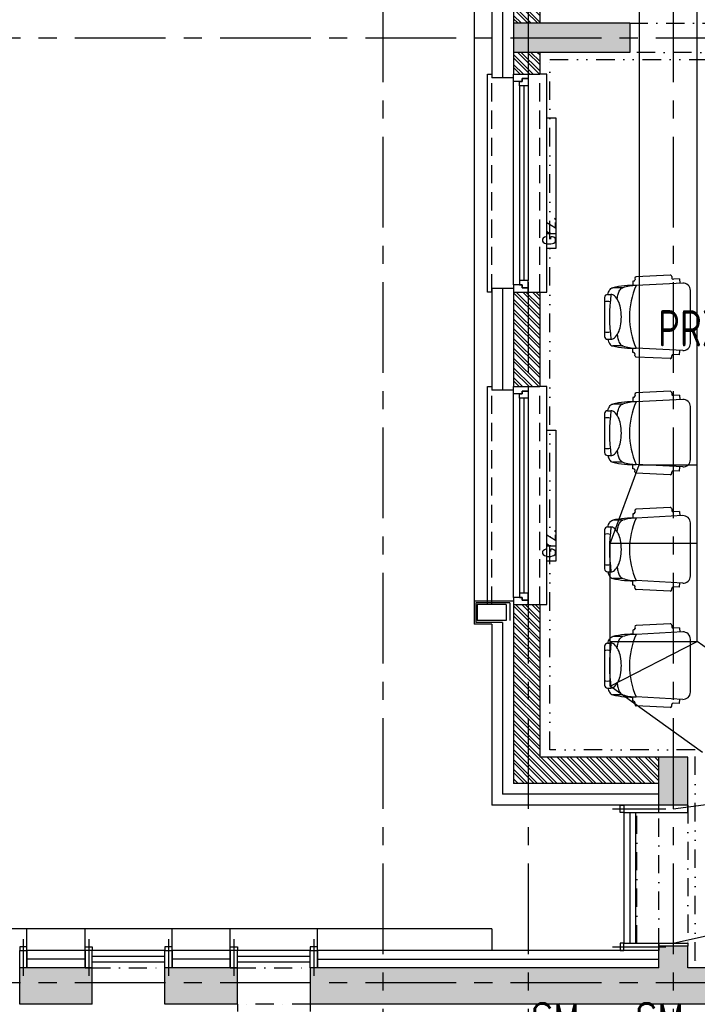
# Model space of a CAD drawing. Extents: x 41755 to 123924, y -112333 to 86187.
# Tile 107 of 256: x 100071 to 100537, y -54618 to -53941. Entities that reach past the tile are written whole.
import ezdxf
from ezdxf.enums import TextEntityAlignment as Align

# ---------------------------------------------------------------- set-up
doc = ezdxf.new("R2010")
doc.units = 0
doc.header["$LTSCALE"] = 50
for name, pattern in [('CENTER', [2, 1.25, -0.25, 0.25, -0.25]), ('CENTER2', [28.575, 19.05, -3.175, 3.175, -3.175]), ('DASHDOT', [1, 0.5, -0.25, 0, -0.25]), ('DASHED2', [0.375, 0.25, -0.125]), ('DIVIDE', [31.75, 12.7, -6.35, 0, -6.35, 0, -6.35])]:
    doc.linetypes.add(name, pattern=pattern)
doc.layers.get('0').update_dxf_attribs({"color": 101, "linetype": 'CONTINUOUS'})
for name, color, linetype in [('E35', 6, 'CONTINUOUS'), ('Ins-co', 2, 'CONTINUOUS'), ('Ins-went', 141, 'CONTINUOUS'), ('Okn---okna', 5, 'CONTINUOUS'), ('Os-osie glowne', 1, 'CENTER'), ('Sc-beton', 7, 'CONTINUOUS'), ('Sc-beton-hatch', 86, 'CONTINUOUS'), ('Sc-cegla pustak', 42, 'CONTINUOUS'), ('Sc-cegla pustak-hatch', 8, 'CONTINUOUS'), ('Sc-drewno', 22, 'CONTINUOUS'), ('Sc-izolacja term-styropian', 151, 'STYROPIAN-KA'), ('Sc-nadproza kon', 5, 'DASHED2'), ('Sc-silikat', 61, 'CONTINUOUS'), ('Sc-systemowe', 150, 'CONTINUOUS'), ('Sch-opis', 51, 'CONTINUOUS'), ('Suf-widok', 8, 'CONTINUOUS'), ('W-idok', 8, 'CONTINUOUS'), ('Wyp-meble', 155, 'CONTINUOUS')]:
    doc.layers.add(name, color=color, linetype=linetype)
doc.styles.add('ROMANS', font='romans', dxfattribs={"width": 0.85})
doc.linetypes.add('BATTING', pattern='A,0.0001,-0.1,[134,ltypeshp.shx,S=0.1,R=0,X=-0.1,Y=0],-0.2,[134,ltypeshp.shx,S=0.1,R=180,X=0.1,Y=0],-0.1', length=0.4001)
doc.linetypes.add('STYROPIAN-KA', pattern='A,0.0001,-0.1,[135,ltypeshp.shx,S=0.1,R=0,X=-0.1,Y=0],0,[135,ltypeshp.shx,S=0.1,R=180,X=0.1,Y=0],-0.1', length=0.2001)

# ---------------------------------------------------------------- blocks, each defined once
blk = doc.blocks.new('_VKDFJGKDFHFJ')
for p, q in [((-28, -150), (-28, 0)), ((-28, 0), (-25, 0)), ((13, 0), (8, 0)), ((13, -150), (13, 0)), ((-10, -145), (-10, -5)), ((-6, -8), (-6, -142)), ((-3, -8), (-3, -142)), ((0, -8), (0, -142)), ((-25, -150), (-28, -150)), ((8, -150), (13, -150))]:
    blk.add_line(p, q)
at = {"linetype": 'DASHED2'}
for p, q in [((8, -150), (8, 0)), ((-25, -150), (-25, 0))]:
    blk.add_line(p, q, dxfattribs=at)
for points in [[(-10, -5), (-10, 0), (0, 0), (0, -3), (-4, -3), (-4, -5)], [(-6, -8), (-6, -5), (-4, -5), (-4, -3), (0, -3), (0, -5), (0, -8)], [(-6, -142), (-6, -145), (-4, -145), (-4, -147), (0, -147), (0, -145), (0, -142)], [(-10, -145), (-10, -150), (0, -150), (0, -147), (-4, -147), (-4, -145)]]:
    blk.add_lwpolyline(points, close=True)
blk = doc.blocks.new('_dkhjgkljh')
at = {"linetype": 'CENTER2', "ltscale": 0.5}
blk.add_line((0, 5.33), (0, -19.83), dxfattribs=at)
at = {"ltscale": 2, "flags": 128}
for points in [[(-2.5, -2.5), (-2.5, 0), (2.5, 0), (2.5, -2.5), (-2.5, -2.5)], [(-2.5, -2.5), (-2.5, -14.5), (2.5, -14.5), (2.5, -2.5)]]:
    blk.add_lwpolyline(points, dxfattribs=at)
blk = doc.blocks.new('_gdfjjjjjjjjjjjjjjjjj')
at = {"linetype": 'CENTER2', "ltscale": 0.5}
blk.add_line((-31.83, 0), (4.8, 0), dxfattribs=at)
at = {"ltscale": 2, "flags": 128}
for points in [[(-24, -2.5), (-26.5, -2.5), (-26.5, 2.5), (-24, 2.5), (-24, -2.5)], [(-24, -2.5), (0, -2.5), (0, 2.5), (-24, 2.5)]]:
    blk.add_lwpolyline(points, dxfattribs=at)
blk = doc.blocks.new('_fkjshkjhkjh')
at = {"layer": 'Ins-went', "ltscale": 2}
for p, q in [((746.53, 1612.64), (746.53, 2063.73)), ((686.53, 1677.14), (706.53, 1731.14)), ((706.53, 1731.14), (746.53, 1731.14)), ((746.53, 1677.14), (686.53, 1677.14)), ((686.53, 1612.64), (686.53, 1677.14)), ((686.5, 1578.83), (686.5, 1612.6)), ((746.5, 1609.6), (746.5, 1612.6)), ((686.5, 1609.6), (746.5, 1609.6)), ((686.5, 1578.83), (746.5, 1609.6)), ((810, 1563.97), (746.5, 1609.6)), ((750, 1533.2), (686.5, 1578.83))]:
    blk.add_line(p, q, dxfattribs=at)
blk.add_lwpolyline([(706.53, 2047.04), (706.53, 1731.14)], dxfattribs=at)
blk = doc.blocks.new('sof11_r')
for p, q in [((19.98, 34.88), (19.38, 34.85)), ((19.38, 34.85), (19.53, 31.85)), ((20.87, 36.93), (20.93, 35.93)), ((45.17, 39.11), (21.82, 37.98)), ((46.23, 38.16), (46.28, 37.16)), ((51.6, 36.44), (47.33, 36.22)), ((51.6, 36.44), (51.76, 33.45)), ((12.61, 30.34), (5.61, 30.34)), ((53.8, 33.56), (21.8, 31.85)), ((59.07, -7.89), (59.07, 28.56)), ((0, 23.76), (0, -3.09)), ((2, 25.76), (4.37, 25.76)), ((2, -5.09), (4.37, -5.09)), ((12.61, -9.66), (5.61, -9.66)), ((19.38, -14.18), (19.53, -11.18)), ((53.8, -12.88), (21.8, -11.18)), ((51.6, -15.77), (51.76, -12.78)), ((19.98, -14.21), (19.38, -14.18)), ((20.87, -16.26), (20.93, -15.26)), ((45.17, -18.43), (21.82, -17.31)), ((46.23, -17.49), (46.28, -16.49)), ((51.6, -15.77), (47.33, -15.54))]:
    blk.add_line(p, q)
for points in [[(2.23, 25.76, -0.030204), (2.78, 27.41, -0.097163), (4.32, 29.79, -0.203453), (5.61, 30.34, -0.203453)], [(8.71, 22.55, -0.01879), (8.95, 24.41, -0.054131), (9.78, 27.41, -0.097163), (11.32, 29.79, -0.203453), (12.61, 30.34, -0.203453)], [(4.37, -5.09, 0.184283), (6.75, -4.18, 0.102242), (9.43, -0.57, 0.061197), (10.93, 4.08, 0.047488), (11.52, 10.34, 0.047488), (10.93, 16.59, 0.061197), (9.43, 21.24, 0.102242), (6.75, 24.85, 0.184283), (4.37, 25.76, 0.184283)], [(2.23, -5.09, 0.030204), (2.78, -6.74, 0.097163), (4.32, -9.12, 0.203453), (5.61, -9.66, 0.203453)], [(8.71, -1.88, 0.01879), (8.95, -3.74, 0.054131), (9.78, -6.74, 0.097163), (11.32, -9.12, 0.203453), (12.61, -9.66, 0.203453)]]:
    blk.add_lwpolyline(points, format="xyb")
for centre, radius, start, end in [((19.93, 35.88), 1, 273.04478, 3.04478), ((21.87, 36.99), 1, 93.04478, 183.04478), ((45.23, 38.11), 1, 3.04478, 93.04478), ((47.28, 37.21), 1, 183.04478, 273.04478), ((18.77, -22.91), 54.85, 86.83081, 103.88055), ((21.41, 5.61), 26.24, 89.1562, 109.59965), ((68.33, 10.34), 51.27, 155.1826, 204.8174), ((54.07, 28.56), 5, 0, 93.04478), ((2, 23.76), 2, 90, 180), ((1.91, 14.05), 6.89, 73.91414, 106.08586), ((122.88, 10.34), 119.5, 172.58553, 187.41447), ((1.91, 6.62), 6.89, 253.91414, 286.08586), ((2, -3.09), 2, 180, 270), ((18.77, 43.58), 54.85, 256.11945, 273.16919), ((21.41, 15.06), 26.24, 250.40035, 270.8438), ((54.07, -7.89), 5, 266.95522, 0), ((19.93, -15.21), 1, 356.95522, 86.95522), ((21.87, -16.31), 1, 176.95522, 266.95522), ((45.23, -17.44), 1, 266.95522, 356.95522), ((47.28, -16.54), 1, 86.95522, 176.95522)]:
    blk.add_arc(centre, radius, start, end)
blk = doc.blocks.new('A$C59F8734F')
at = {"layer": 'Wyp-meble'}
for p in [(692.71, 1832.69), (692.71, 1752.69), (692.71, 1672.69), (692.71, 1592.69)]:
    blk.add_blockref('sof11_r', p, dxfattribs=at)

msp = doc.modelspace()

# ---------------------------------------------------------------- hatches: boundary and pattern name
at = {"layer": 'Sc-beton-hatch'}
h = msp.add_hatch(dxfattribs=at)
h.set_pattern_fill('ANSI33', color=256, style=0)
h.set_pattern_definition([(45, (48983.4185, 565.478), (-4.49012806, 4.49012806), []), (45, (48987.9087, 565.478), (-4.49012806, 4.49012806), [3.175, -1.5875])])
h.paths.add_polyline_path([(100470.966, -51043.233), (100410.966, -51043.233), (100410.966, -51103.233), (100430.966, -51103.233), (100430.966, -51063.233), (100470.966, -51063.233)])
h.paths.add_polyline_path([(100805.966, -51043.233), (100705.966, -51043.233), (100705.966, -51063.233), (100745.966, -51063.233), (100745.966, -51625.233), (100765.966, -51625.233), (100765.966, -51473.233), (101152.966, -51473.233), (101152.966, -51453.233), (100765.966, -51453.233), (100765.966, -51063.233), (100805.966, -51063.233)])
h.paths.add_polyline_path([(100430.966, -51374.233), (100410.966, -51374.233), (100410.966, -51474.233), (100430.966, -51474.233)])
h.paths.add_polyline_path([(101330.966, -51043.233), (101251.966, -51043.233), (101251.966, -51063.233), (101330.966, -51063.233)])
h.paths.add_polyline_path([(101770.966, -51043.233), (101670.966, -51043.233), (101670.966, -51063.233), (101710.966, -51063.233), (101710.966, -51262.233), (101730.966, -51262.233), (101730.966, -51063.233), (101770.966, -51063.233)])
h.paths.add_polyline_path([(101790.966, -51453.233), (101730.966, -51453.233), (101730.966, -51362.233), (101710.966, -51362.233), (101710.966, -51453.233), (101582.904, -51453.233), (101582.904, -51473.233), (101790.966, -51473.233)])
h.paths.add_polyline_path([(101482.904, -51453.233), (101252.966, -51453.233), (101252.966, -51473.233), (101482.904, -51473.233)])
h.paths.add_polyline_path([(101730.966, -51785.233), (101695.966, -51785.233), (101695.966, -51820.233), (101730.966, -51820.233)])
h.paths.add_polyline_path([(102400.966, -50943.233), (102380.966, -50943.233), (102380.966, -51043.233), (102330.966, -51043.233), (102330.966, -51063.233), (102380.966, -51063.233), (102380.966, -51453.233), (101890.966, -51453.233), (101890.966, -51473.233), (102380.966, -51473.233), (102380.966, -51873.233), (102400.966, -51873.233)])
h.paths.add_polyline_path([(102422.966, -50943.233), (102402.966, -50943.233), (102402.966, -51713.233), (102422.966, -51713.233)])
h.paths.add_polyline_path([(102400.966, -52143.233), (102380.966, -52143.233), (102380.966, -52213.233), (102400.966, -52213.233)])
h.paths.add_polyline_path([(102400.966, -52293.233), (102380.966, -52293.233), (102380.966, -52443.233), (101950.966, -52443.233), (101950.966, -52463.233), (102380.966, -52463.233), (102380.966, -52503.233), (102400.966, -52503.233)])
h.paths.add_polyline_path([(102400.966, -52603.233), (102380.966, -52603.233), (102380.966, -52643.233), (102400.966, -52643.233)])
h.paths.add_polyline_path([(102400.966, -52743.233), (102380.966, -52743.233), (102380.966, -53008.233), (102400.966, -53008.233)])
h.paths.add_polyline_path([(101730.966, -52443.233), (101710.966, -52443.233), (101710.966, -52463.233), (101710.966, -52758.233), (101690.966, -52758.233), (101690.966, -52778.233), (101730.966, -52778.233)])
h.paths.add_polyline_path([(101710.966, -52443.233), (101690.966, -52443.233), (101690.966, -52463.233), (101710.966, -52463.233)], flags=16)
h.paths.add_polyline_path([(101556.966, -52758.233), (101503.966, -52758.233), (101503.966, -52463.233), (101488.966, -52463.233), (101488.966, -52758.233), (101468.966, -52758.233), (101468.966, -52778.233), (101556.966, -52778.233)])
h.paths.add_polyline_path([(101556.966, -52443.233), (101468.966, -52443.233), (101468.966, -52463.233), (101556.966, -52463.233)])
h.paths.add_polyline_path([(101334.966, -52443.233), (101281.966, -52443.233), (101281.966, -52463.233), (101334.966, -52463.233)], flags=17)
h.paths.add_polyline_path([(101281.966, -52443.233), (100970.966, -52443.233), (100970.966, -51785.233), (100883.466, -51785.233), (100883.466, -51805.233), (100950.966, -51805.233), (100950.966, -52443.233), (100430.966, -52443.233), (100430.966, -52403.233), (100410.966, -52403.233), (100410.966, -52503.233), (100430.966, -52503.233), (100430.966, -52463.233), (100950.966, -52463.233), (100950.966, -52973.233), (100970.966, -52973.233), (100970.966, -52463.233), (101261.966, -52463.233), (101261.966, -52778.233), (101281.966, -52778.233), (101334.966, -52778.233), (101334.966, -52758.233), (101281.966, -52758.233)])
h.paths.add_polyline_path([(100783.466, -51785.233), (100765.966, -51785.233), (100765.966, -51780.233), (100745.966, -51780.233), (100745.966, -51785.233), (100430.966, -51785.233), (100430.966, -51765.233), (100410.966, -51765.233), (100410.966, -52003.233), (100430.966, -52003.233), (100430.966, -51805.233), (100783.466, -51805.233)])
h.paths.add_polyline_path([(100430.966, -52153.233), (100410.966, -52153.233), (100410.966, -52253.233), (100430.966, -52253.233)])
h.paths.add_polyline_path([(100430.966, -52653.233), (100410.966, -52653.233), (100410.966, -52850.233), (100430.966, -52850.233)], flags=17)
h.paths.add_polyline_path([(100430.966, -52940.233), (100410.966, -52940.233), (100410.966, -52983.233), (100430.966, -52983.233)])
h.paths.add_polyline_path([(101007.966, -53193.233), (100430.966, -53193.233), (100430.966, -53133.233), (100410.966, -53133.233), (100410.966, -53213.233), (101007.966, -53213.233)])
h.paths.add_polyline_path([(101770.966, -53193.233), (101157.966, -53193.233), (101157.966, -53213.233), (101710.966, -53213.233), (101710.966, -53445.233), (101730.966, -53445.233), (101730.966, -53213.233), (101770.966, -53213.233)])
h.paths.add_polyline_path([(102008.966, -53193.233), (101905.966, -53193.233), (101905.966, -53213.233), (102008.966, -53213.233)])
h.paths.add_polyline_path([(102227.966, -53193.233), (102133.966, -53193.233), (102133.966, -53213.233), (102227.966, -53213.233)])
h.paths.add_polyline_path([(102400.966, -53158.233), (102380.966, -53158.233), (102380.966, -53193.233), (102332.966, -53193.233), (102332.966, -53213.233), (102380.966, -53213.233), (102380.966, -53818.233), (102400.966, -53818.233)])
h.paths.add_polyline_path([(101730.966, -53545.233), (101710.966, -53545.233), (101710.966, -53740.233), (101730.966, -53740.233)])
h.paths.add_polyline_path([(101730.966, -53840.233), (101710.966, -53840.233), (101710.966, -53943.233), (101297.571, -53943.233, -0.1551034), (101300.811, -53953.425, -0.1483474), (101297.835, -53963.233), (101710.966, -53963.233), (101710.966, -54023.233), (101730.966, -54023.233)])
h.paths.add_polyline_path([(101297.571, -53943.233), (101295.705, -53943.233), (101295.705, -53963.233), (101297.835, -53963.233, 0.1483474), (101300.811, -53953.425, 0.1551034)])
h.paths.add_polyline_path([(101270.705, -53943.233), (101268.745, -53943.233, 0.1551034), (101265.506, -53953.425, 0.1483474), (101268.481, -53963.233), (101270.705, -53963.233)])
h.paths.add_polyline_path([(101268.745, -53943.233), (101201.966, -53943.233), (101201.966, -53963.233), (101268.481, -53963.233, -0.1483474), (101265.506, -53953.425, -0.1551034)])
h.paths.add_polyline_path([(100980.966, -53943.233), (100970.966, -53943.233), (100930.966, -53943.233), (100930.966, -53968.233), (100970.966, -53968.233), (100980.966, -53968.233)])
h.paths.add_polyline_path([(100490.966, -53943.233), (100410.966, -53943.233), (100410.966, -53963.233), (100490.966, -53963.233)])
h.paths.add_polyline_path([(100530.966, -54448.233), (100510.966, -54448.233), (100510.966, -54481.233), (100530.966, -54481.233)])
h.paths.add_polyline_path([(101773.966, -54593.233), (101730.966, -54593.233), (101730.966, -54503.233), (101710.966, -54503.233), (101710.966, -54593.233), (100530.966, -54593.233), (100530.966, -54578.233), (100510.966, -54578.233), (100510.966, -54593.233), (100270.966, -54593.233), (100270.966, -54618.233), (101773.966, -54618.233)])
h.paths.add_polyline_path([(100220.966, -54593.233), (100170.966, -54593.233), (100170.966, -54618.233), (100220.966, -54618.233)])
h.paths.add_polyline_path([(100120.966, -54593.233), (100070.966, -54593.233), (100070.966, -54618.233), (100120.966, -54618.233)])
h.paths.add_polyline_path([(100020.966, -54593.233), (99970.966, -54593.233), (99970.966, -54618.233), (100020.966, -54618.233)])
h.paths.add_polyline_path([(99920.966, -54593.233), (99880.966, -54593.233), (99880.966, -55500.233), (99980.966, -55500.233), (99980.966, -55515.233), (100000.966, -55515.233), (100000.966, -55480.233), (99900.966, -55480.233), (99900.966, -54618.233), (99920.966, -54618.233)])
h.paths.add_polyline_path([(100585.966, -55633.233), (100000.966, -55633.233), (100000.966, -55615.233), (99980.966, -55615.233), (99980.966, -55633.233), (99780.966, -55633.233), (99780.966, -55988.233), (100510.966, -55988.233), (100510.966, -56028.233), (100530.966, -56028.233), (100530.966, -55988.233), (100582.966, -55988.233), (100582.966, -55968.233), (100530.966, -55968.233), (100530.966, -55813.233), (100510.966, -55813.233), (100510.966, -55968.233), (99800.966, -55968.233), (99800.966, -55653.233), (100510.966, -55653.233), (100510.966, -55663.233), (100530.966, -55663.233), (100530.966, -55653.233), (100585.966, -55653.233)])
h.paths.add_polyline_path([(101310.966, -55968.233), (100810.966, -55968.233), (100810.966, -55880.233), (100790.966, -55880.233), (100790.966, -55968.233), (100737.966, -55968.233), (100737.966, -55988.233), (100790.966, -55988.233), (100790.966, -56028.233), (100810.966, -56028.233), (100810.966, -55988.233), (101310.966, -55988.233)])
h.paths.add_polyline_path([(101490.966, -55633.233), (100735.966, -55633.233), (100735.966, -55653.233), (101490.966, -55653.233)])
h.paths.add_polyline_path([(101777.966, -55968.233), (101730.966, -55968.233), (101730.966, -55853.733), (101710.966, -55853.733), (101710.966, -55968.233), (101590.966, -55968.233), (101590.966, -55988.233), (101777.966, -55988.233)])
h.paths.add_polyline_path([(101802.966, -55963.233), (101777.966, -55963.233), (101777.966, -55988.233), (101802.966, -55988.233)])
h.paths.add_polyline_path([(101730.966, -55128.233), (101710.966, -55128.233), (101710.966, -55723.733), (101730.966, -55723.733)])
h.paths.add_polyline_path([(101953.466, -55963.233), (101928.466, -55963.233), (101928.466, -55988.233), (101953.466, -55988.233)])
h.paths.add_polyline_path([(102103.466, -55963.233), (102078.466, -55963.233), (102078.466, -55988.233), (102103.466, -55988.233)])
h.paths.add_polyline_path([(102253.466, -55963.233), (102228.466, -55963.233), (102228.466, -55988.233), (102253.466, -55988.233)])
h.paths.add_polyline_path([(102365.966, -55968.233), (102320.966, -55968.233), (102320.966, -55988.233), (102365.966, -55988.233)])
h.paths.add_polyline_path([(102400.966, -55953.233), (102365.966, -55953.233), (102365.966, -55988.233), (102400.966, -55988.233)])
h.paths.add_polyline_path([(102400.966, -55891.233), (102380.966, -55891.233), (102380.966, -55953.233), (102400.966, -55953.233)])
h.paths.add_polyline_path([(102400.966, -55815.733), (102375.966, -55815.733), (102375.966, -55840.733), (102400.966, -55840.733)])
h.paths.add_polyline_path([(102400.966, -55665.733), (102375.966, -55665.733), (102375.966, -55690.733), (102400.966, -55690.733)])
h.paths.add_polyline_path([(102400.966, -55515.733), (102375.966, -55515.733), (102375.966, -55540.733), (102400.966, -55540.733)])
h.paths.add_polyline_path([(102400.966, -55365.733), (102375.966, -55365.733), (102375.966, -55390.733), (102400.966, -55390.733)])
h.paths.add_polyline_path([(102400.966, -55240.733), (102380.966, -55240.733), (102380.966, -55260.733), (102400.966, -55260.733)])
h.paths.add_polyline_path([(102400.966, -55215.733), (102375.966, -55215.733), (102375.966, -55240.733), (102400.966, -55240.733)])
h.paths.add_polyline_path([(102400.966, -55033.233), (102380.966, -55033.233), (102380.966, -55215.733), (102400.966, -55215.733)])
h.paths.add_polyline_path([(102400.966, -54833.233), (102365.966, -54833.233), (102365.966, -54798.233), (102345.966, -54798.233), (102345.966, -54853.233), (102380.966, -54853.233), (102380.966, -54883.233), (102400.966, -54883.233)])
h.paths.add_polyline_path([(102365.966, -54537.733), (102345.966, -54537.733), (102345.966, -54593.233), (101908.966, -54593.233), (101908.966, -54618.233), (102345.966, -54618.233), (102345.966, -54648.233), (102365.966, -54648.233), (102365.966, -54618.233)])
h.paths.add_polyline_path([(101730.966, -54128.233), (101710.966, -54128.233), (101710.966, -54353.233), (101730.966, -54353.233)])
h.paths.add_polyline_path([(102365.966, -54131.233), (102400.966, -54131.233), (102400.966, -54088.233), (102380.966, -54088.233), (102380.966, -54111.233), (102345.966, -54111.233), (102345.966, -54417.733), (102365.966, -54417.733)])
h.paths.add_polyline_path([(102400.966, -53918.233), (102380.966, -53918.233), (102380.966, -53988.233), (102400.966, -53988.233)])
at = {"layer": 'Sc-cegla pustak-hatch'}
h = msp.add_hatch(dxfattribs=at)
h.set_pattern_fill('ANSI32', color=256, scale=0.5, angle=90, style=0)
h.set_pattern_definition([(135, (48983.4185, 565.478), (-3.36759605, -3.36759605), []), (135, (48983.4185, 567.723), (-3.36759605, -3.36759605), [])])
h.paths.add_polyline_path([(100430.966, -51745.233), (100410.966, -51745.233), (100410.966, -51765.233), (100430.966, -51765.233)])
h.paths.add_polyline_path([(101330.966, -51063.233), (101312.966, -51063.233), (101312.966, -51262.233), (101330.966, -51262.233)])
h.paths.add_polyline_path([(101455.966, -51382.233), (101330.966, -51382.233), (101330.966, -51362.233), (101312.966, -51362.233), (101312.966, -51453.233), (101330.966, -51453.233), (101330.966, -51400.233), (101437.966, -51400.233), (101437.966, -51453.233), (101455.966, -51453.233)])
h.paths.add_polyline_path([(102049.966, -51473.233), (102031.966, -51473.233), (102031.966, -51525.233), (101968.966, -51525.233), (101968.966, -51473.233), (101950.966, -51473.233), (101950.966, -51548.233), (101968.966, -51548.233), (101968.966, -51543.233), (102049.966, -51543.233)])
h.paths.add_polyline_path([(101968.966, -51648.233), (101950.966, -51648.233), (101950.966, -52323.233), (101968.966, -52323.233), (101968.966, -52193.233), (102380.966, -52193.233), (102380.966, -52175.233), (101968.966, -52175.233)])
h.paths.add_polyline_path([(101968.966, -52463.233), (101950.966, -52463.233), (101950.966, -52543.233), (101968.966, -52543.233)])
h.paths.add_polyline_path([(101968.966, -52423.233), (101950.966, -52423.233), (101950.966, -52443.233), (101968.966, -52443.233)])
h.paths.add_polyline_path([(101968.966, -52643.233), (101950.966, -52643.233), (101950.966, -52973.233), (101968.966, -52973.233), (101968.966, -52946.233), (102050.966, -52946.233), (102050.966, -52954.233), (102042.966, -52954.233), (102042.966, -52973.233), (102380.966, -52973.233), (102380.966, -52955.233), (102060.966, -52955.233), (102060.966, -52928.233), (101968.966, -52928.233)])
h.paths.add_polyline_path([(101279.966, -52945.233), (101261.966, -52945.233), (101261.966, -52955.233), (101078.966, -52955.233), (101078.966, -52687.233), (101060.966, -52687.233), (101060.966, -52955.233), (100970.966, -52955.233), (100970.966, -52973.233), (101261.966, -52973.233), (101261.966, -53015.733), (101279.966, -53015.733)])
h.paths.add_polyline_path([(101279.966, -52778.233), (101261.966, -52778.233), (101261.966, -52845.233), (101279.966, -52845.233)])
h.paths.add_polyline_path([(100950.966, -52955.233), (100925.966, -52955.233), (100925.966, -52973.233), (100950.966, -52973.233)])
h.paths.add_polyline_path([(100825.966, -52955.233), (100430.966, -52955.233), (100430.966, -52973.233), (100825.966, -52973.233)])
h.paths.add_polyline_path([(100428.966, -53213.233), (100410.966, -53213.233), (100410.966, -53333.233), (100428.966, -53333.233)])
h.paths.add_polyline_path([(100428.966, -53483.233), (100410.966, -53483.233), (100410.966, -53548.233), (100428.966, -53548.233)])
h.paths.add_polyline_path([(100428.966, -53698.233), (100410.966, -53698.233), (100410.966, -53763.233), (100428.966, -53763.233)])
h.paths.add_polyline_path([(100428.966, -53913.233), (100410.966, -53913.233), (100410.966, -53943.233), (100428.966, -53943.233)])
h.paths.add_polyline_path([(100428.966, -53963.233), (100410.966, -53963.233), (100410.966, -53978.233), (100428.966, -53978.233)])
h.paths.add_polyline_path([(100428.966, -54128.233), (100410.966, -54128.233), (100410.966, -54193.233), (100428.966, -54193.233)])
h.paths.add_polyline_path([(100428.966, -54343.233), (100410.966, -54343.233), (100410.966, -54466.233), (100510.966, -54466.233), (100510.966, -54448.233), (100428.966, -54448.233)])
h.paths.add_polyline_path([(101335.966, -54321.233), (101279.966, -54321.233), (101279.966, -53970.786, -0.2026768), (101268.481, -53963.233), (101261.966, -53963.233), (101261.966, -54339.233), (101335.966, -54339.233)])
h.paths.add_polyline_path([(101710.966, -54321.233), (101510.966, -54321.233), (101510.966, -53963.233), (101492.966, -53963.233), (101492.966, -54321.233), (101435.966, -54321.233), (101435.966, -54339.233), (101710.966, -54339.233)])
h.paths.add_polyline_path([(101710.966, -53645.233), (101352.966, -53645.233), (101352.966, -53562.233), (101279.966, -53562.233), (101279.966, -53213.233), (101261.966, -53213.233), (101261.966, -53943.233), (101268.745, -53943.233, -0.1958107), (101279.966, -53936.063), (101279.966, -53580.233), (101334.966, -53580.233), (101334.966, -53943.233), (101352.966, -53943.233), (101352.966, -53663.233), (101710.966, -53663.233)])
h.paths.add_polyline_path([(101279.966, -53936.063, 0.1514484), (101270.705, -53940.913), (101279.966, -53940.913)], flags=17)
h.paths.add_polyline_path([(101279.966, -53940.913), (101270.705, -53940.913), (101270.705, -53943.233), (101279.966, -53943.233)], flags=17)
h.paths.add_polyline_path([(101490.966, -54618.233), (101472.966, -54618.233), (101472.966, -54648.233), (101490.966, -54648.233)])
h.paths.add_polyline_path([(101490.966, -54798.233), (101472.966, -54798.233), (101472.966, -55633.233), (101490.966, -55633.233)])
h.paths.add_polyline_path([(101773.966, -55128.233), (101730.966, -55128.233), (101730.966, -55146.233), (101773.966, -55146.233)])
h.paths.add_polyline_path([(102180.966, -55128.233), (101968.966, -55128.233), (101950.966, -55128.233), (101923.966, -55128.233), (101923.966, -55146.233), (102180.966, -55146.233)])
h.paths.add_polyline_path([(101968.966, -54853.233), (102190.966, -54853.233), (102190.966, -54835.233), (101950.966, -54835.233), (101950.966, -55128.233), (101968.966, -55128.233)])
h.paths.add_polyline_path([(102345.966, -54835.233), (102290.966, -54835.233), (102290.966, -54853.233), (102345.966, -54853.233)])
h.paths.add_polyline_path([(101968.966, -54453.233), (101950.966, -54453.233), (101950.966, -54593.233), (101968.966, -54593.233)])
h.paths.add_polyline_path([(101968.966, -54129.233), (102345.966, -54129.233), (102345.966, -54111.233), (101968.966, -54111.233), (101968.966, -53840.233), (101950.966, -53840.233), (101950.966, -54353.233), (101968.966, -54353.233)])
h.paths.add_polyline_path([(102380.966, -53645.233), (101995.966, -53645.233), (101995.966, -53553.233), (101968.966, -53553.233), (101968.966, -53531.233), (101950.966, -53531.233), (101950.966, -53571.233), (101977.966, -53571.233), (101977.966, -53645.233), (101950.966, -53645.233), (101950.966, -53740.233), (101968.966, -53740.233), (101968.966, -53663.233), (102380.966, -53663.233)])
h.paths.add_polyline_path([(101968.966, -53213.233), (101950.966, -53213.233), (101950.966, -53441.233), (101968.966, -53441.233)])
h.paths.add_polyline_path([(101279.966, -53150.733), (101261.966, -53150.733), (101261.966, -53193.233), (101279.966, -53193.233)])

# ---------------------------------------------------------------- linework, layer by layer
at = {"layer": 'Ins-co'}
for points in [[(100433.996, -54008.233), (100440.096, -54008.233), (100440.096, -54098.233), (100433.996, -54098.233)], [(100433.996, -54223.233), (100440.096, -54223.233), (100440.096, -54313.233), (100433.996, -54313.233)]]:
    msp.add_lwpolyline(points, close=True, dxfattribs=at)
at = {"layer": 'Okn---okna'}
for points in [[(100220.966, -54618.233), (100220.966, -54623.233)], [(100270.966, -54618.233), (100270.966, -54623.233)]]:
    msp.add_lwpolyline(points, dxfattribs=at)
at = {"layer": 'Os-osie glowne'}
for points in [[(100320.966, -50521.233), (100320.966, -56498.233)], [(100420.966, -50521.233), (100420.966, -56498.233)], [(100520.966, -50521.233), (100520.966, -56568.233)], [(99508.966, -53953.233), (111775.966, -53953.233)], [(99508.966, -54603.233), (111775.966, -54603.233)]]:
    msp.add_lwpolyline(points, dxfattribs=at)
at = {"layer": 'Sc-beton'}
for p, q in [((100510.966, -54481.233), (100510.966, -54448.233)), ((100530.966, -54448.233), (100510.966, -54448.233)), ((100530.966, -54481.233), (100530.966, -54448.233)), ((100510.966, -54593.233), (100510.966, -54578.233)), ((100530.966, -54593.233), (100530.966, -54578.233))]:
    msp.add_line(p, q, dxfattribs=at)
for points in [[(100490.966, -53943.233), (100410.966, -53943.233)], [(100410.966, -53943.233), (100410.966, -53963.233)], [(100490.966, -53943.233), (100490.966, -53963.233)], [(100490.966, -53963.233), (100410.966, -53963.233)], [(100530.966, -54481.233), (100510.966, -54481.233)], [(100530.966, -54578.233), (100510.966, -54578.233)], [(100120.966, -54593.233), (100070.966, -54593.233)], [(100070.966, -54618.233), (100070.966, -54593.233)], [(100120.966, -54618.233), (100120.966, -54593.233)], [(100220.966, -54593.233), (100170.966, -54593.233)], [(100170.966, -54618.233), (100170.966, -54593.233)], [(100220.966, -54618.233), (100220.966, -54593.233)], [(100510.966, -54593.233), (100270.966, -54593.233)], [(100270.966, -54593.233), (100270.966, -54618.233)], [(101710.966, -54593.233), (100530.966, -54593.233)], [(100120.966, -54618.233), (100070.966, -54618.233)], [(100220.966, -54618.233), (100170.966, -54618.233)], [(101773.966, -54618.233), (100270.966, -54618.233)]]:
    msp.add_lwpolyline(points, dxfattribs=at)
at = {"layer": 'Sc-cegla pustak'}
msp.add_line((100510.966, -54466.233), (100410.966, -54466.233), dxfattribs=at)
for points in [[(100410.966, -53913.233), (100410.966, -53943.233)], [(100428.966, -53913.233), (100428.966, -53943.233)], [(100410.966, -53963.233), (100410.966, -53978.233)], [(100428.966, -53963.233), (100428.966, -53978.233)], [(100410.966, -53978.233), (100428.966, -53978.233)], [(100410.966, -54128.233), (100410.966, -54193.233)], [(100410.966, -54128.233), (100428.966, -54128.233)], [(100428.966, -54128.233), (100428.966, -54193.233)], [(100410.966, -54193.233), (100428.966, -54193.233)], [(100410.966, -54343.233), (100410.966, -54466.233)], [(100410.966, -54343.233), (100428.966, -54343.233)], [(100428.966, -54343.233), (100428.966, -54448.233)], [(100510.966, -54448.233), (100428.966, -54448.233)]]:
    msp.add_lwpolyline(points, dxfattribs=at)
at = {"layer": 'Sc-drewno'}
for points in [[(100115.966, -54566.233), (100075.966, -54566.233)], [(100075.966, -54581.233), (100075.966, -54566.233)], [(100115.966, -54581.233), (100115.966, -54566.233)], [(100215.966, -54566.233), (100175.966, -54566.233)], [(100175.966, -54581.233), (100175.966, -54566.233)], [(100215.966, -54581.233), (100215.966, -54566.233)], [(100395.966, -54566.233), (100275.966, -54566.233)], [(100275.966, -54581.233), (100275.966, -54566.233)], [(100395.966, -54566.233), (100395.966, -54581.233)]]:
    msp.add_lwpolyline(points, dxfattribs=at)
at = {"layer": 'Sc-izolacja term-styropian', "linetype": 'BATTING', "ltscale": 0.35}
msp.add_line((100510.966, -54473.733), (100403.466, -54473.733), dxfattribs=at)
at = {"layer": 'Sc-izolacja term-styropian', "linetype": 'ByBlock'}
msp.add_line((100510.966, -54481.233), (100395.966, -54481.233), dxfattribs=at)
for points in [[(100395.966, -53910.733), (100395.966, -53980.733)], [(100410.966, -53980.733), (100395.966, -53980.733)], [(100395.966, -54125.733), (100395.966, -54195.733)], [(100410.966, -54125.733), (100395.966, -54125.733)], [(100410.966, -54195.733), (100395.966, -54195.733)], [(100383.966, -54340.733), (100383.966, -54356.733)], [(100410.966, -54340.733), (100383.966, -54340.733)], [(100385.966, -54343.233), (100385.966, -54354.233)], [(100405.966, -54343.233), (100385.966, -54343.233)], [(100405.966, -54343.233), (100405.966, -54354.233)], [(100405.966, -54354.233), (100385.966, -54354.233)], [(100395.966, -54356.733), (100383.966, -54356.733)], [(100395.966, -54356.733), (100395.966, -54481.233)], [(100115.966, -54581.233), (100075.966, -54581.233)], [(100075.966, -54593.233), (100075.966, -54581.233)], [(100115.966, -54593.233), (100115.966, -54581.233)], [(100215.966, -54581.233), (100175.966, -54581.233)], [(100175.966, -54593.233), (100175.966, -54581.233)], [(100215.966, -54593.233), (100215.966, -54581.233)], [(100275.966, -54593.233), (100275.966, -54581.233)], [(100510.966, -54581.233), (100275.966, -54581.233)]]:
    msp.add_lwpolyline(points, dxfattribs=at)
at = {"layer": 'Sc-izolacja term-styropian', "linetype": 'BATTING', "ltscale": 0.35}
for points in [[(100403.466, -53910.733), (100403.466, -53980.733)], [(100403.466, -54125.733), (100403.466, -54195.733)], [(100403.466, -54355.483), (100403.466, -54473.733)]]:
    msp.add_lwpolyline(points, dxfattribs=at)
at = {"layer": 'Sc-izolacja term-styropian', "linetype": 'BATTING', "ltscale": 0.05}
for points in [[(100384.966, -54341.983), (100384.966, -54355.483)], [(100408.466, -54341.983), (100384.966, -54341.983)], [(100403.466, -54355.483), (100384.966, -54355.483)]]:
    msp.add_lwpolyline(points, dxfattribs=at)
at = {"layer": 'Sc-izolacja term-styropian', "linetype": 'BATTING', "ltscale": 0.12}
msp.add_lwpolyline([(100408.466, -54341.983), (100408.466, -54354.233)], dxfattribs=at)
at = {"layer": 'Sc-izolacja term-styropian', "linetype": 'BATTING', "ltscale": 0.3}
for points in [[(100115.966, -54587.233), (100075.966, -54587.233)], [(100215.966, -54587.233), (100175.966, -54587.233)], [(100275.966, -54587.233), (100510.966, -54587.233)]]:
    msp.add_lwpolyline(points, dxfattribs=at)
at = {"layer": 'Sc-nadproza kon', "linetype": 'DASHDOT', "ltscale": 0.5}
msp.add_line((100490.966, -53943.233), (100909.966, -53943.233), dxfattribs=at)
for points in [[(100909.966, -53963.233), (100490.966, -53963.233)], [(100510.966, -54578.233), (100510.966, -54481.233)], [(100530.966, -54481.233), (100530.966, -54578.233)], [(100495.966, -54576.233), (100495.966, -54486.233)], [(100120.966, -54593.233), (100170.966, -54593.233)], [(100220.966, -54593.233), (100270.966, -54593.233)], [(100270.966, -54618.233), (100220.966, -54618.233)]]:
    msp.add_lwpolyline(points, dxfattribs=at)
at = {"layer": 'Sc-silikat'}
for points in [[(100510.966, -54486.233), (100530.966, -54486.233), (100530.966, -54481.233)], [(100510.966, -54576.233), (100530.966, -54576.233)], [(100530.966, -54576.233), (100530.966, -54578.233)]]:
    msp.add_lwpolyline(points, dxfattribs=at)
at = {"layer": 'Sc-systemowe', "ltscale": 2}
for points in [[(100486.966, -54481.233), (100486.966, -54576.233)], [(100490.966, -54486.233), (100490.966, -54576.233)], [(100494.966, -54486.233), (100494.966, -54576.233)], [(100170.966, -54581.233), (100120.966, -54581.233)], [(100170.966, -54585.233), (100120.966, -54585.233)], [(100270.966, -54581.233), (100220.966, -54581.233)], [(100270.966, -54585.233), (100220.966, -54585.233)], [(100170.966, -54589.233), (100120.966, -54589.233)], [(100270.966, -54589.233), (100220.966, -54589.233)]]:
    msp.add_lwpolyline(points, dxfattribs=at)
at = {"layer": 'Sch-opis'}
for points in [[(100520.966, -54483.717), (100560.699, -54478.465)], [(100520.966, -54576.233), (100544.467, -54570.981)]]:
    msp.add_lwpolyline(points, dxfattribs=at)
at = {"layer": 'Suf-widok', "linetype": 'DIVIDE', "ltscale": 0.02}
msp.add_lwpolyline([(101705.966, -54344.233), (101705.966, -54588.233), (100535.966, -54588.233), (100535.966, -54443.233), (100435.966, -54443.233), (100435.966, -53968.233), (101256.966, -53968.233), (101256.966, -54344.233)], close=True, dxfattribs=at)
at = {"layer": 'W-idok'}
for points in [[(100383.966, -53335.733), (100383.966, -54340.733)], [(100075.966, -54566.233), (100015.966, -54566.233)], [(100175.966, -54566.233), (100115.966, -54566.233)], [(100275.966, -54566.233), (100215.966, -54566.233)]]:
    msp.add_lwpolyline(points, dxfattribs=at)

# ---------------------------------------------------------------- block references
for name, p in [('A$C59F8734F', (99780.966, -55988.233)), ('_fkjshkjhkjh', (99790.966, -55978.233))]:
    msp.add_blockref(name, p)
at = {"layer": 'Okn---okna'}
for p in [(100420.966, -53978.233), (100420.966, -54193.233)]:
    msp.add_blockref('_VKDFJGKDFHFJ', p, dxfattribs=at)
at = {"layer": 'Sc-systemowe', "ltscale": 2}
for name, p in [('_gdfjjjjjjjjjjjjjjjjj', (100510.966, -54483.733)), ('_dkhjgkljh', (100118.466, -54578.733)), ('_dkhjgkljh', (100218.466, -54578.733))]:
    msp.add_blockref(name, p, dxfattribs=at)
at = {"layer": 'Sc-systemowe', "ltscale": 2, "xscale": -1}
for p in [(100073.466, -54578.733), (100173.466, -54578.733), (100273.466, -54578.733)]:
    msp.add_blockref('_dkhjgkljh', p, dxfattribs=at)
at = {"layer": 'Sc-systemowe', "ltscale": 2, "xscale": -1, "rotation": 180}
msp.add_blockref('_gdfjjjjjjjjjjjjjjjjj', (100510.966, -54578.733), dxfattribs=at)

# ---------------------------------------------------------------- texts
at = {"layer": 'E35', "style": 'ROMANS', "width": 0.7}
for s, p in [('PRZYKŁADOWY PROJEKT OŚWIETLENIA PODSTAWOWEGO', (100832.626, -54148.954)), ('SM', (100439.875, -54630.097)), ('SM', (100511.633, -54630.097))]:
    msp.add_text(s, height=25, dxfattribs=at).set_placement(p, align=Align.MIDDLE)
at = {"layer": 'Ins-co', "char_height": 9, "width": 203.76147, "attachment_point": 3, "rotation": 90, "style": 'ROMANS'}
for insert in [(100430.973, -54076.035), (100430.973, -54291.035)]:
    msp.add_mtext('Grz.', dxfattribs=dict(at, insert=insert))

doc.saveas('drawing.dxf')
